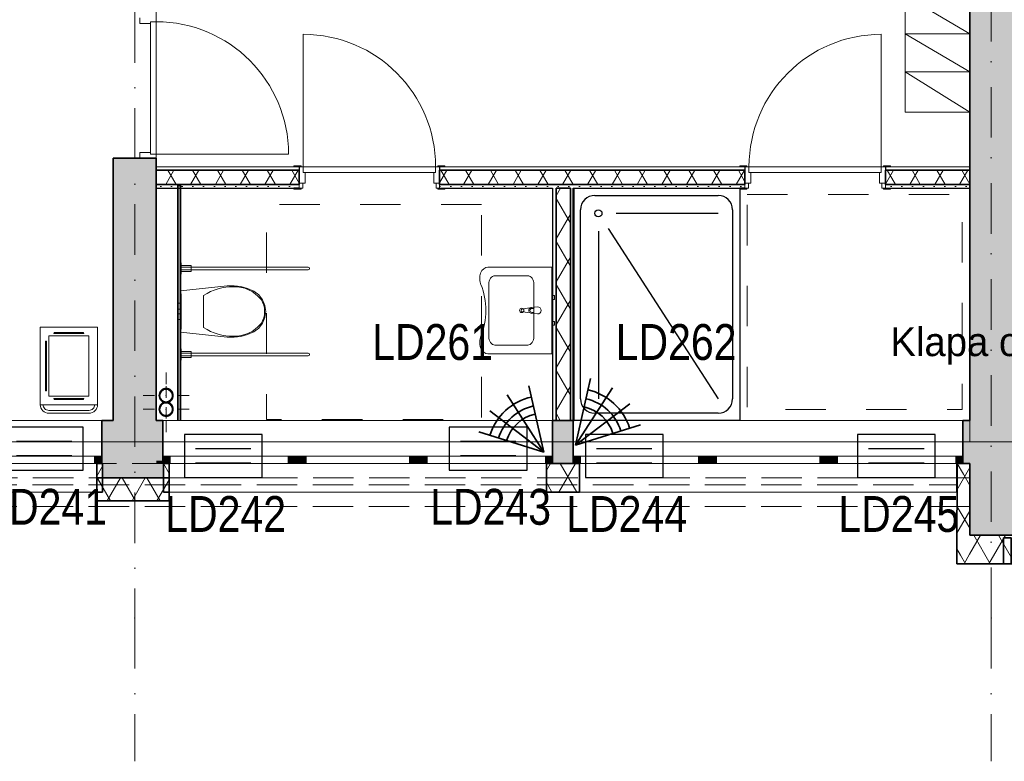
# Model space of a CAD drawing. Header units: millimetres. Extents: x -148444 to 51443, y -4810 to 453290.
# Tile 205 of 256: x 14775 to 21650, y 72098 to 77273. Entities that reach past the tile are written whole.
import ezdxf

# ---------------------------------------------------------------- set-up
doc = ezdxf.new("R2010")
doc.units = ezdxf.units.MM
for name, pattern in [('1', [8, 4, -4]), ('DASHDOTX2', [2, 1, -0.5, 0, -0.5]), ('Krawędzie ukryte', [3.912222, 2.822222, -1.09]), ('Kropki i Kreski', [6.702778, 3.527778, -1.763889, 0, -1.411111]), ('Przerywana', [5.644444, 2.822222, -2.822222])]:
    doc.linetypes.add(name, pattern=pattern)
for name, color, linetype, lineweight in [('!!!SSWiN', 3, 'Continuous', 35), ('!!!SSWiN-opis', 6, 'DASHDOTX2', 18), ('\xa0♦El- odgrom', 30, '1', 35)]:
    doc.layers.add(name, color=color, linetype=linetype, lineweight=lineweight)
for name, color, linetype in [('- A - ocieplenie', 8, 'Continuous'), ('- strefy pomieszczeń', 8, 'Continuous'), ('2D - Ogólne', 8, 'Continuous'), ('ADT KD', 3, 'Continuous'), ('Drzwi Archicad', 8, 'Continuous'), ('Konstrukcja - Przegroda Strukt.', 8, 'Continuous'), ('Konstrukcja - Siatka mod', 8, 'Continuous'), ('Konstrukcja - Stropy', 8, 'Continuous'), ('Konstrukcja - Ściany działowe', 8, 'Continuous'), ('Konstrukcja - Ściany nośne wew..P', 8, 'Continuous'), ('Konstrukcja - Ściany zewnętrzne', 8, 'Continuous'), ('Okna Archicada', 8, 'Continuous'), ('Opisy - Etykiety', 8, 'Continuous'), ('PIONY INST', 8, 'Continuous'), ('Wnętrze - Umeblowanie', 8, 'Continuous'), ('Wnętrze - Wyposażenie', 8, 'Continuous')]:
    doc.layers.add(name, color=color, linetype=linetype)
doc.styles.add('GENERATED_STYLE_1', font='ARIALN.TTF')
doc.styles.get("Standard").update_dxf_attribs({"font": 'arial.ttf'})
doc.styles.add('STYL_AUTOMATYCZNY_1', font='arial.ttf')
doc.styles.add('STYL_AUTOMATYCZNY_5', font='txt')
pattern_1 = [(60, (-220940.59, 363284.62), (-129.90381, 75), []), (120, (-220940.59, 363284.62), (129.90381, 75), [])]
pattern_2 = [(0, (-220940.59, 363284.615), (0, 75), [0, -75])]

# ---------------------------------------------------------------- blocks, each defined once
blk = doc.blocks.new('Czujka_PIR+AM')
for q in [(82.3, 47.5), (93.6, 16.5), (82.3, -47.5), (93.6, -16.5)]:
    blk.add_line((0, 0), q)
for radius in [66.3, 79, 54.6]:
    blk.add_arc((0, 0), radius, 330, 30)
blk.add_attdef('ADRES', (135.7, -10.4), '', height=22.5)
blk = doc.blocks.new('sswin')
at = {"layer": 'ADT KD', "color": 3}
for p, q in [((542.7, 300.5), (0, 300.5)), ((0, 300.5), (0, 0)), ((542.7, 0), (542.7, 300.5)), ((465, 200.4), (77.7, 200.4)), ((465, 100.2), (77.7, 100.2)), ((0, 0), (542.7, 0))]:
    blk.add_line(p, q, dxfattribs=at)

msp = doc.modelspace()

# ---------------------------------------------------------------- hatches: boundary and pattern name
at = {"layer": '- A - ocieplenie', "linetype": 'Continuous', "lineweight": 13}
h = msp.add_hatch(dxfattribs=at)
h.set_pattern_fill('Izolacja_miękka_0006', color=8, style=0, pattern_type=2)
h.set_pattern_definition(pattern_1)
h.paths.add_polyline_path([(15313, 74176.9), (15313, 73976.9), (15353, 73976.9), (15353, 74176.9)])
h = msp.add_hatch(dxfattribs=at)
h.set_pattern_fill('Izolacja_miękka_0006', color=8, style=0, pattern_type=2)
h.set_pattern_definition(pattern_1)
h.paths.add_polyline_path([(15778, 73976.9), (15818, 73976.9), (15818, 74176.9), (15778, 74176.9)])
h = msp.add_hatch(dxfattribs=at)
h.set_pattern_fill('Izolacja_miękka_0006', color=8, style=0, pattern_type=2)
h.set_pattern_definition(pattern_1)
h.paths.add_polyline_path([(18453, 73976.9), (18683, 73976.9), (18683, 74176.9), (18453, 74176.9)])
h = msp.add_hatch(dxfattribs=at)
h.set_pattern_fill('Izolacja_miękka_0006', color=8, style=0, pattern_type=2)
h.set_pattern_definition(pattern_1)
h.paths.add_polyline_path([(21408, 73676.8), (21409.9, 74176.9), (21319.4, 74026.9), (21318, 73676.8)])
h = msp.add_hatch(dxfattribs=at)
h.set_pattern_fill('Izolacja_miękka_0006', color=8, style=0, pattern_type=2)
h.set_pattern_definition(pattern_1)
h.paths.add_polyline_path([(21319.4, 74026.9), (21409.9, 74176.9), (21319.9, 74176.9)])
h = msp.add_hatch(dxfattribs=at)
h.set_pattern_fill('Izolacja_miękka_0006', color=8, style=0, pattern_type=2)
h.set_pattern_definition(pattern_1)
h.paths.add_polyline_path([(15313, 73914.9), (15818, 73914.9), (15818, 74074.9), (15313, 74074.9)])
h = msp.add_hatch(dxfattribs=at)
h.set_pattern_fill('Izolacja_miękka_0006', color=8, style=0, pattern_type=2)
h.set_pattern_definition(pattern_1)
h.paths.add_polyline_path([(21317.2, 73476.8), (21408, 73676.8), (21318, 73676.8)])
h = msp.add_hatch(dxfattribs=at)
h.set_pattern_fill('Izolacja_miękka_0006', color=8, style=0, pattern_type=2)
h.set_pattern_definition(pattern_1)
h.paths.add_polyline_path([(21408, 73676.8), (21317.2, 73476.8), (21407.2, 73476.8)])
h = msp.add_hatch(dxfattribs=at)
h.set_pattern_fill('Izolacja_miękka_0006', color=8, style=0, pattern_type=2)
h.set_pattern_definition(pattern_1)
h.paths.add_polyline_path([(21407.2, 73476.8), (21708, 73476.8), (21708, 73676.8), (21408, 73676.8)])
at = {"layer": 'Konstrukcja - Ściany działowe', "linetype": 'Continuous', "lineweight": 13}
h = msp.add_hatch(dxfattribs=at)
h.set_pattern_fill('Izolacja_miękka_0006', color=8, style=0, pattern_type=2)
h.set_pattern_definition(pattern_1)
h.paths.add_polyline_path([(15728, 76121.8), (16727, 76121.8), (16727, 76221.8), (15728, 76221.8)])
h = msp.add_hatch(dxfattribs=at)
h.set_pattern_fill('Izolacja_miękka_0006', color=8, style=0, pattern_type=2)
h.set_pattern_definition(pattern_1)
h.paths.add_polyline_path([(17707, 76121.8), (19839, 76121.8), (19839, 76221.8), (17707, 76221.8)])
h = msp.add_hatch(dxfattribs=at)
h.set_pattern_fill('Izolacja_miękka_0006', color=8, style=0, pattern_type=2)
h.set_pattern_definition(pattern_1)
h.paths.add_polyline_path([(20819, 76121.8), (21408, 76121.8), (21408, 76221.8), (20819, 76221.8)])
h = msp.add_hatch(dxfattribs=at)
h.set_pattern_fill('Gips_0006', color=8, style=0, pattern_type=2)
h.set_pattern_definition(pattern_2)
h.paths.add_polyline_path([(15728, 76121.8), (15728, 76096.8), (16727, 76096.8), (16727, 76121.8)])
msp.add_hatch(color=8, dxfattribs=at).paths.add_polyline_path([(15898, 74476.9), (15898, 76117), (15878, 76117), (15878, 74476.9)])
h = msp.add_hatch(dxfattribs=at)
h.set_pattern_fill('Gips_0006', color=8, style=0, pattern_type=2)
h.set_pattern_definition(pattern_2)
h.paths.add_polyline_path([(19839, 76121.8), (17707, 76121.8), (17707, 76096.8), (19839, 76096.8)])
h = msp.add_hatch(dxfattribs=at)
h.set_pattern_fill('Gips_0006', color=8, style=0, pattern_type=2)
h.set_pattern_definition(pattern_2)
h.paths.add_polyline_path([(21408, 76121.8), (20819, 76121.8), (20819, 76096.8), (21408, 76096.8)])
h = msp.add_hatch(dxfattribs=at)
h.set_pattern_fill('Izolacja_miękka_0006', color=8, style=0, pattern_type=2)
h.set_pattern_definition(pattern_1)
h.paths.add_polyline_path([(18520.5, 76096.8), (18520.5, 74476.9), (18620.5, 74476.9), (18620.5, 76096.8)])
at = {"layer": 'Konstrukcja - Ściany nośne wew..P', "linetype": 'Continuous', "lineweight": 13}
for points in [[(21708, 74476.9), (21708, 79346.9), (21408, 79346.9), (21408, 74476.9)], [(15428, 74476.9), (15728, 74476.9), (15728, 76306.8), (15428, 76306.8)], [(21408, 74176.9), (21708, 74176.9), (21408, 74476.9)], [(21708, 74476.9), (21408, 74476.9), (21708, 74176.9)], [(21408, 74176.9), (21408, 73676.8), (21708, 73676.8), (21708, 74176.9)]]:
    msp.add_hatch(color=8, dxfattribs=at).paths.add_polyline_path(points)
at = {"layer": 'Konstrukcja - Ściany zewnętrzne', "linetype": 'Continuous', "lineweight": 13}
for points in [[(15728, 74476.9), (15348, 74476.9), (15348, 74176.9), (15353, 74176.9), (15353, 74194.9), (15728, 74194.9)], [(15775.5, 74476.9), (15728, 74476.9), (15728, 74194.9), (15775.5, 74194.9)], [(18495.5, 74176.9), (18640.5, 74176.9), (18640.5, 74476.9), (18495.5, 74476.9)], [(21360.5, 74476.9), (21360.5, 74176.9), (21408, 74176.9), (21408, 74476.9)], [(15353, 74194.9), (15353, 74176.9), (15728, 74176.9), (15728, 74194.9)], [(15778, 74194.9), (15728, 74194.9), (15728, 74176.9), (15778, 74176.9)], [(15353, 74074.9), (15778, 74074.9), (15778, 74176.9), (15728, 74176.9), (15353, 74176.9)]]:
    msp.add_hatch(color=8, dxfattribs=at).paths.add_polyline_path(points)
at = {"layer": 'Okna Archicada', "linetype": 'Continuous', "lineweight": 13}
for points in [[(15348, 74226.9), (15298, 74226.9), (15298, 74176.9), (15348, 74176.9)], [(15775.5, 74226.9), (15775.5, 74176.9), (15825.5, 74176.9), (15825.5, 74226.9)], [(16700.5, 74176.9), (16700.5, 74226.9), (16650.5, 74226.9), (16650.5, 74176.9)], [(16700.5, 74226.9), (16700.5, 74176.9), (16775.5, 74176.9), (16775.5, 74226.9)], [(17570.5, 74176.9), (17570.5, 74226.9), (17495.5, 74226.9), (17495.5, 74176.9)], [(17570.5, 74226.9), (17570.5, 74176.9), (17620.5, 74176.9), (17620.5, 74226.9)], [(18495.5, 74176.9), (18495.5, 74226.9), (18445.5, 74226.9), (18445.5, 74176.9)], [(18640.5, 74226.9), (18640.5, 74176.9), (18690.5, 74176.9), (18690.5, 74226.9)], [(19565.5, 74176.9), (19565.5, 74226.9), (19515.5, 74226.9), (19515.5, 74176.9)], [(19565.5, 74226.9), (19565.5, 74176.9), (19640.5, 74176.9), (19640.5, 74226.9)], [(20435.5, 74176.9), (20435.5, 74226.9), (20360.5, 74226.9), (20360.5, 74176.9)], [(20435.5, 74226.9), (20435.5, 74176.9), (20485.5, 74176.9), (20485.5, 74226.9)], [(21360.5, 74176.9), (21360.5, 74226.9), (21310.5, 74226.9), (21310.5, 74176.9)]]:
    msp.add_hatch(color=8, dxfattribs=at).paths.add_polyline_path(points)
at = {"layer": 'PIONY INST', "linetype": 'Continuous', "lineweight": 13}
h = msp.add_hatch(color=8, dxfattribs=at)
h.paths.add_polyline_path([(15797.1, 74699.9, 0.414214), (15747.1, 74649.9, 0.414214), (15797.1, 74599.9, 0.414214), (15847.1, 74649.9, 0.414214)])
h.paths.add_polyline_path([(15797.1, 74694.9, -1), (15797.1, 74604.9, -1)], flags=0)
h = msp.add_hatch(color=8, dxfattribs=at)
h.paths.add_polyline_path([(15797.1, 74604.9, 0.414214), (15747.1, 74554.9, 0.414214), (15797.1, 74504.9, 0.414214), (15847.1, 74554.9, 0.414214)])
h.paths.add_polyline_path([(15797.1, 74599.9, -1), (15797.1, 74509.9, -1)], flags=0)

# ---------------------------------------------------------------- linework, layer by layer
at = {"layer": '- A - ocieplenie', "color": 8, "linetype": 'Continuous', "lineweight": 35, "ltscale": 100}
for p, q in [((15313, 74176.9), (15313, 74126.9)), ((15313, 74126.9), (15313, 73976.9)), ((15818, 74176.9), (15818, 74126.9)), ((15818, 74126.9), (15818, 73976.9)), ((18453, 74176.9), (18453, 74126.9)), ((18453, 74126.9), (18453, 73976.9)), ((18683, 74176.9), (18683, 74126.9)), ((18683, 74126.9), (18683, 73976.9)), ((21319.2, 74176.9), (21319.2, 74126.9)), ((21319.2, 74126.9), (21319.2, 73976.9)), ((21319.4, 74026.9), (21319.9, 74176.9)), ((21319.4, 74026.9), (21319.9, 74176.9))]:
    msp.add_line(p, q, dxfattribs=at)
at = {"layer": '- A - ocieplenie', "color": 8, "linetype": 'Krawędzie ukryte', "lineweight": 20, "ltscale": 100, "flags": 128}
for points in [[(21319.9, 74176.9), (9588, 74176.9)], [(21409.4, 74076.9), (9388, 74076.9)], [(21409.4, 73876.9), (21409.4, 74076.9)], [(9388, 74026.9), (21319.4, 74026.9)], [(9388, 73876.9), (21409.4, 73876.9)]]:
    msp.add_lwpolyline(points, dxfattribs=at)
at = {"layer": '- A - ocieplenie', "color": 8, "linetype": 'Continuous', "lineweight": 35, "ltscale": 100, "flags": 128}
for points in [[(15353, 74176.9), (15313, 74176.9)], [(15353, 73976.9), (15353, 74176.9)], [(15818, 74176.9), (15778, 74176.9)], [(15778, 74176.9), (15778, 73976.9)], [(18683, 74176.9), (18453, 74176.9)], [(21409.9, 74176.9), (21319.9, 74176.9)], [(21408, 73676.8), (21409.9, 74176.9)], [(15818, 74074.9), (15313, 74074.9)], [(15313, 74074.9), (15313, 73914.9)], [(15818, 73914.9), (15818, 74074.9)], [(15313, 73976.9), (15353, 73976.9)], [(15778, 73976.9), (15818, 73976.9)], [(18453, 73976.9), (18683, 73976.9)], [(21319.4, 74026.9), (21318, 73676.8)], [(15313, 73914.9), (15818, 73914.9)], [(21317.2, 73476.8), (21318, 73676.8)], [(21708, 73676.8), (21408, 73676.8)], [(21317.2, 73476.8), (21708, 73476.8)]]:
    msp.add_lwpolyline(points, dxfattribs=at)
at = {"layer": '2D - Ogólne', "color": 8, "linetype": 'Continuous', "lineweight": 20, "ltscale": 100}
msp.add_line((15728, 74666.9), (15728, 78346.9), dxfattribs=at)
at = {"layer": '2D - Ogólne', "color": 8, "linetype": 'Przerywana', "lineweight": 13, "ltscale": 100, "flags": 128}
for points in [[(19854.3, 76053.9), (21354.3, 76053.9), (21354.3, 74553.9), (19854.3, 74553.9)], [(17998.9, 75982.3), (16498.9, 75982.3), (16498.9, 74482.3), (17998.9, 74482.3)]]:
    msp.add_lwpolyline(points, close=True, dxfattribs=at)
at = {"layer": 'Drzwi Archicad', "color": 8, "linetype": 'Continuous', "lineweight": 13, "ltscale": 100}
for p, q in [((15613, 77286.8), (15613, 77246.8)), ((15728, 77258.8), (15728, 77286.8)), ((15613, 77246.8), (15688, 77246.8)), ((15688, 77246.8), (15688, 77258.8)), ((15688, 77258.8), (15728, 77258.8)), ((15688, 76334.8), (15688, 77258.8)), ((15688, 77258.8), (15728, 77258.8)), ((15728, 77258.8), (15728, 76334.8)), ((16755, 76246.8), (16755, 77170.8)), ((20791, 76246.8), (20791, 77170.8)), ((15688, 76346.8), (15613, 76346.8)), ((15613, 76346.8), (15613, 76306.8)), ((15688, 76334.8), (15688, 76346.8)), ((15728, 76334.8), (15688, 76334.8)), ((15728, 76334.8), (15688, 76334.8)), ((15728, 76334.8), (16652, 76334.8)), ((15728, 76306.8), (15728, 76334.8)), ((15613, 76306.8), (15728, 76306.8)), ((16740, 76252.8), (16690, 76252.8)), ((16690, 76252.8), (16690, 76246.8)), ((16690, 76246.8), (16740, 76246.8)), ((16727, 76246.8), (16690, 76246.8)), ((16727, 76246.8), (16690, 76246.8)), ((16727, 76131.8), (16727, 76246.8)), ((16727, 76246.8), (16755, 76246.8)), ((16740, 76246.8), (16740, 76252.8)), ((16755, 76246.8), (16755, 76206.8)), ((17679, 76246.8), (16755, 76246.8)), ((16755, 76246.8), (16755, 76206.8)), ((17679, 76206.8), (17679, 76246.8)), ((17679, 76246.8), (17707, 76246.8)), ((17679, 76206.8), (17679, 76246.8)), ((17744, 76252.8), (17694, 76252.8)), ((17694, 76252.8), (17694, 76246.8)), ((17694, 76246.8), (17744, 76246.8)), ((17707, 76246.8), (17707, 76131.8)), ((17707, 76246.8), (17744, 76246.8)), ((17707, 76246.8), (17744, 76246.8)), ((17744, 76246.8), (17744, 76252.8)), ((19802, 76246.8), (19802, 76252.8)), ((19802, 76252.8), (19852, 76252.8)), ((19852, 76246.8), (19802, 76246.8)), ((19839, 76246.8), (19802, 76246.8)), ((19839, 76246.8), (19802, 76246.8)), ((19867, 76246.8), (19839, 76246.8)), ((19839, 76246.8), (19839, 76131.8)), ((19852, 76252.8), (19852, 76246.8)), ((19867, 76206.8), (19867, 76246.8)), ((19867, 76246.8), (20791, 76246.8)), ((19867, 76206.8), (19867, 76246.8)), ((20819, 76246.8), (20791, 76246.8)), ((20791, 76246.8), (20791, 76206.8)), ((20791, 76246.8), (20791, 76206.8)), ((20806, 76252.8), (20856, 76252.8)), ((20806, 76246.8), (20806, 76252.8)), ((20856, 76246.8), (20806, 76246.8)), ((20819, 76131.8), (20819, 76246.8)), ((20819, 76246.8), (20856, 76246.8)), ((20819, 76246.8), (20856, 76246.8)), ((20856, 76252.8), (20856, 76246.8)), ((16755, 76206.8), (16767, 76206.8)), ((16755, 76206.8), (17679, 76206.8)), ((16767, 76206.8), (16767, 76131.8)), ((17667, 76131.8), (17667, 76206.8)), ((17667, 76206.8), (17679, 76206.8)), ((19879, 76206.8), (19867, 76206.8)), ((20791, 76206.8), (19867, 76206.8)), ((19879, 76131.8), (19879, 76206.8)), ((20791, 76206.8), (20779, 76206.8)), ((20779, 76206.8), (20779, 76131.8)), ((16727, 76131.8), (16727, 76096.8)), ((16752, 76131.8), (16727, 76131.8)), ((16767, 76131.8), (16727, 76131.8)), ((16727, 76121.8), (16727, 76096.8)), ((16727, 76121.8), (16727, 76096.8)), ((16752, 76096.8), (16752, 76131.8)), ((17707, 76131.8), (17667, 76131.8)), ((17682, 76131.8), (17682, 76096.8)), ((17707, 76131.8), (17682, 76131.8)), ((17707, 76096.8), (17707, 76131.8)), ((17707, 76121.8), (17707, 76096.8)), ((17707, 76121.8), (17707, 76096.8)), ((19839, 76096.8), (19839, 76131.8)), ((19839, 76131.8), (19864, 76131.8)), ((19839, 76131.8), (19879, 76131.8)), ((19839, 76121.8), (19839, 76096.8)), ((19839, 76121.8), (19839, 76096.8)), ((19864, 76131.8), (19864, 76096.8)), ((20779, 76131.8), (20819, 76131.8)), ((20794, 76096.8), (20794, 76131.8)), ((20794, 76131.8), (20819, 76131.8)), ((20819, 76131.8), (20819, 76096.8)), ((20819, 76121.8), (20819, 76096.8)), ((20819, 76121.8), (20819, 76096.8)), ((16740, 76096.8), (16690, 76096.8)), ((16690, 76096.8), (16690, 76090.8)), ((16690, 76090.8), (16740, 76090.8)), ((16727, 76096.8), (16752, 76096.8)), ((16740, 76090.8), (16740, 76096.8)), ((17682, 76096.8), (17707, 76096.8)), ((17744, 76096.8), (17694, 76096.8)), ((17694, 76096.8), (17694, 76090.8)), ((17694, 76090.8), (17744, 76090.8)), ((17744, 76090.8), (17744, 76096.8)), ((19802, 76090.8), (19802, 76096.8)), ((19802, 76096.8), (19852, 76096.8)), ((19852, 76090.8), (19802, 76090.8)), ((19864, 76096.8), (19839, 76096.8)), ((19852, 76096.8), (19852, 76090.8)), ((20819, 76096.8), (20794, 76096.8)), ((20806, 76096.8), (20856, 76096.8)), ((20806, 76090.8), (20806, 76096.8)), ((20856, 76090.8), (20806, 76090.8)), ((20856, 76096.8), (20856, 76090.8))]:
    msp.add_line(p, q, dxfattribs=at)
at = {"layer": 'Drzwi Archicad', "color": 8, "linetype": 'Continuous', "lineweight": 35, "ltscale": 100}
for p, q in [((15613, 76306.8), (15428, 76306.8)), ((15728, 76306.8), (15613, 76306.8)), ((15728, 76306.8), (15613, 76306.8)), ((16727, 76221.8), (16727, 76131.8)), ((16727, 76221.8), (16727, 76131.8)), ((17707, 76221.8), (17707, 76131.8)), ((17707, 76221.8), (17707, 76131.8)), ((19839, 76221.8), (19839, 76131.8)), ((19839, 76221.8), (19839, 76131.8)), ((20819, 76221.8), (20819, 76131.8)), ((20819, 76221.8), (20819, 76131.8)), ((16727, 76131.8), (16727, 76121.8)), ((16727, 76131.8), (16727, 76121.8)), ((17707, 76131.8), (17707, 76121.8)), ((17707, 76131.8), (17707, 76121.8)), ((19839, 76131.8), (19839, 76121.8)), ((19839, 76131.8), (19839, 76121.8)), ((20819, 76131.8), (20819, 76121.8)), ((20819, 76131.8), (20819, 76121.8))]:
    msp.add_line(p, q, dxfattribs=at)
at = {"layer": 'Drzwi Archicad', "color": 8, "linetype": 'Continuous', "lineweight": 25, "ltscale": 100}
for p, q in [((16727, 76246.8), (16727, 76221.8)), ((16727, 76246.8), (16727, 76221.8)), ((17707, 76246.8), (17707, 76221.8)), ((17707, 76246.8), (17707, 76221.8)), ((19839, 76246.8), (19839, 76221.8)), ((19839, 76246.8), (19839, 76221.8)), ((20819, 76246.8), (20819, 76221.8)), ((20819, 76246.8), (20819, 76221.8)), ((16727, 76096.8), (16690, 76096.8)), ((16727, 76096.8), (16690, 76096.8)), ((17707, 76096.8), (17744, 76096.8)), ((17707, 76096.8), (17744, 76096.8)), ((19839, 76096.8), (19802, 76096.8)), ((19839, 76096.8), (19802, 76096.8)), ((20819, 76096.8), (20856, 76096.8)), ((20819, 76096.8), (20856, 76096.8))]:
    msp.add_line(p, q, dxfattribs=at)
at = {"layer": 'Drzwi Archicad', "color": 8, "linetype": 'Continuous', "lineweight": 13, "ltscale": 100}
for centre, start, end in [((15728, 76334.8), 0, 90), ((16755, 76246.8), 0, 90), ((20791, 76246.8), 90, 180)]:
    msp.add_arc(centre, 924, start, end, dxfattribs=at)
at = {"layer": 'Konstrukcja - Przegroda Strukt.', "color": 8, "linetype": 'Continuous', "lineweight": 35, "ltscale": 100, "flags": 128}
msp.add_lwpolyline([(21698.1, 73476.8), (21644.1, 73476.8), (21644.1, 73656.8), (21698.1, 73656.8)], close=True, dxfattribs=at)
at = {"layer": 'Konstrukcja - Siatka mod', "color": 8, "linetype": 'Kropki i Kreski', "lineweight": 13, "ltscale": 100}
for p, q in [((15578, 90062.8), (15578, 73098)), ((21558, 73098), (21558, 90062.8)), ((7290.5, 74326.9), (36735, 74326.9)), ((15578, 73098), (15578, 72098)), ((21558, 73098), (21558, 72098))]:
    msp.add_line(p, q, dxfattribs=at)
for p in [(15578, 73098), (15578, 73098), (21558, 73098), (21558, 73098)]:
    msp.add_point(p, dxfattribs=at)
at = {"layer": 'Konstrukcja - Stropy', "color": 8, "linetype": 'Continuous', "lineweight": 13, "ltscale": 100, "flags": 128}
msp.add_lwpolyline([(21408, 79526.9), (24708, 79526.9), (24708, 74502.9), (36728, 74476.9), (36778, 86956.9), (9738, 86956.9), (9738, 74326.9), (21408, 74326.9)], close=True, dxfattribs=at)
at = {"layer": 'Konstrukcja - Ściany działowe', "color": 8, "linetype": 'Continuous', "lineweight": 13, "ltscale": 100}
for p, q in [((16727, 76246.8), (16690, 76246.8)), ((17707, 76246.8), (17744, 76246.8)), ((19839, 76246.8), (19802, 76246.8)), ((20819, 76246.8), (20856, 76246.8)), ((16727, 76121.8), (16727, 76096.8)), ((17707, 76121.8), (17707, 76096.8)), ((19839, 76121.8), (19839, 76096.8)), ((20819, 76121.8), (20819, 76096.8))]:
    msp.add_line(p, q, dxfattribs=at)
at = {"layer": 'Konstrukcja - Ściany działowe', "color": 8, "linetype": 'Continuous', "lineweight": 25, "ltscale": 100}
for p, q in [((16727, 76246.8), (16727, 76221.8)), ((17707, 76246.8), (17707, 76221.8)), ((19839, 76246.8), (19839, 76221.8)), ((20819, 76246.8), (20819, 76221.8)), ((16727, 76096.8), (16690, 76096.8)), ((17707, 76096.8), (17744, 76096.8)), ((19839, 76096.8), (19802, 76096.8)), ((20819, 76096.8), (20856, 76096.8))]:
    msp.add_line(p, q, dxfattribs=at)
at = {"layer": 'Konstrukcja - Ściany działowe', "color": 8, "linetype": 'Continuous', "lineweight": 35, "ltscale": 100}
for p, q in [((16727, 76221.8), (15728, 76221.8)), ((16727, 76221.8), (16727, 76131.8)), ((19839, 76221.8), (17707, 76221.8)), ((17707, 76221.8), (17707, 76131.8)), ((19839, 76221.8), (19839, 76131.8)), ((21408, 76221.8), (20819, 76221.8)), ((20819, 76221.8), (20819, 76131.8)), ((15728, 76121.8), (16727, 76121.8)), ((16727, 76131.8), (16727, 76121.8)), ((17707, 76131.8), (17707, 76121.8)), ((17707, 76121.8), (19839, 76121.8)), ((19839, 76131.8), (19839, 76121.8)), ((20819, 76131.8), (20819, 76121.8)), ((20819, 76121.8), (21408, 76121.8)), ((18520.5, 76096.8), (18520.5, 74476.9)), ((18620.5, 74476.9), (18620.5, 76096.8))]:
    msp.add_line(p, q, dxfattribs=at)
at = {"layer": 'Konstrukcja - Ściany działowe', "color": 8, "linetype": 'Continuous', "lineweight": 13, "ltscale": 100, "flags": 128}
for points in [[(16727, 76246.8), (15728, 76246.8)], [(19839, 76246.8), (17707, 76246.8)], [(21408, 76246.8), (20819, 76246.8)], [(15728, 76096.8), (15728, 76121.8)], [(21408, 76096.8), (21408, 76121.8)], [(18645.5, 74476.9), (18645.5, 76096.8)], [(18495.5, 74476.9), (18520.5, 74476.9)]]:
    msp.add_lwpolyline(points, dxfattribs=at)
at = {"layer": 'Konstrukcja - Ściany działowe', "color": 8, "linetype": 'Continuous', "lineweight": 25, "ltscale": 100, "flags": 128}
for points in [[(15728, 76221.8), (15728, 76246.8)], [(21408, 76221.8), (21408, 76246.8)], [(15728, 76096.8), (16727, 76096.8)], [(17707, 76096.8), (18495.5, 76096.8)], [(18495.5, 76096.8), (18495.5, 74476.9)], [(18520.5, 76096.8), (18620.5, 76096.8)], [(18645.5, 76096.8), (19839, 76096.8)], [(20819, 76096.8), (21408, 76096.8)], [(18620.5, 74476.9), (18645.5, 74476.9)]]:
    msp.add_lwpolyline(points, dxfattribs=at)
at = {"layer": 'Konstrukcja - Ściany działowe', "color": 8, "linetype": 'Continuous', "lineweight": 35, "ltscale": 100, "flags": 128}
for points in [[(15728, 76121.8), (15728, 76221.8)], [(21408, 76121.8), (21408, 76221.8)], [(15898, 76117), (15878, 76117)], [(15878, 76117), (15878, 74476.9)], [(15898, 74476.9), (15898, 76117)], [(18520.5, 76096.8), (18620.5, 76096.8)], [(18520.5, 74476.9), (18620.5, 74476.9)]]:
    msp.add_lwpolyline(points, dxfattribs=at)
at = {"layer": 'Konstrukcja - Ściany nośne wew..P', "color": 8, "linetype": 'Continuous', "lineweight": 35, "ltscale": 100}
for p, q in [((15613, 76306.8), (15428, 76306.8)), ((15728, 76306.8), (15613, 76306.8))]:
    msp.add_line(p, q, dxfattribs=at)
at = {"layer": 'Konstrukcja - Ściany nośne wew..P', "color": 8, "linetype": 'Continuous', "lineweight": 35, "ltscale": 100, "flags": 128}
for points in [[(21408, 79346.9), (21408, 74476.9)], [(15428, 76306.8), (15428, 74476.9)], [(15728, 74476.9), (15728, 76306.8)], [(21408, 74176.9), (21408, 73676.8)], [(21408, 73676.8), (21708, 73676.8)]]:
    msp.add_lwpolyline(points, dxfattribs=at)
at = {"layer": 'Konstrukcja - Ściany zewnętrzne', "color": 8, "linetype": 'Continuous', "lineweight": 35, "ltscale": 100}
for p, q in [((15348, 74226.9), (15348, 74476.9)), ((15775.5, 74226.9), (15775.5, 74476.9)), ((18495.5, 74226.9), (18495.5, 74476.9)), ((18640.5, 74226.9), (18640.5, 74476.9)), ((21360.5, 74226.9), (21360.5, 74476.9)), ((15348, 74176.9), (15348, 74226.9)), ((15775.5, 74176.9), (15775.5, 74226.9)), ((18495.5, 74176.9), (18495.5, 74226.9)), ((18640.5, 74176.9), (18640.5, 74226.9)), ((21360.5, 74176.9), (21360.5, 74226.9))]:
    msp.add_line(p, q, dxfattribs=at)
at = {"layer": 'Konstrukcja - Ściany zewnętrzne', "color": 8, "linetype": 'Continuous', "lineweight": 35, "ltscale": 100, "flags": 128}
for points in [[(15428, 74476.9), (15348, 74476.9)], [(15775.5, 74476.9), (15728, 74476.9)], [(18640.5, 74476.9), (18495.5, 74476.9)], [(21408, 74476.9), (21360.5, 74476.9)], [(15348, 74176.9), (15353, 74176.9)], [(18495.5, 74176.9), (18640.5, 74176.9)], [(21360.5, 74176.9), (21408, 74176.9)]]:
    msp.add_lwpolyline(points, dxfattribs=at)
at = {"layer": 'Konstrukcja - Ściany zewnętrzne', "color": 8, "linetype": 'Continuous', "lineweight": 13, "ltscale": 100, "flags": 128}
msp.add_lwpolyline([(15353, 74176.9), (15353, 74074.9), (15778, 74074.9), (15778, 74176.9)], dxfattribs=at)
at = {"layer": 'Okna Archicada', "color": 8, "linetype": 'Continuous', "lineweight": 13, "ltscale": 100}
for p, q in [((15348, 74476.9), (12728, 74476.9)), ((15775.5, 74476.9), (18495.5, 74476.9)), ((18640.5, 74476.9), (21360.5, 74476.9)), ((15298, 74226.9), (14503, 74226.9)), ((15348, 74226.9), (15298, 74226.9)), ((15298, 74226.9), (15298, 74176.9)), ((15775.5, 74226.9), (15825.5, 74226.9)), ((15825.5, 74226.9), (15825.5, 74176.9)), ((15825.5, 74226.9), (16650.5, 74226.9)), ((16650.5, 74176.9), (16650.5, 74226.9)), ((16650.5, 74226.9), (16700.5, 74226.9)), ((16700.5, 74226.9), (16775.5, 74226.9)), ((16775.5, 74226.9), (16775.5, 74176.9)), ((16775.5, 74226.9), (17495.5, 74226.9)), ((17495.5, 74176.9), (17495.5, 74226.9)), ((17495.5, 74226.9), (17570.5, 74226.9)), ((17570.5, 74226.9), (17620.5, 74226.9)), ((17620.5, 74226.9), (17620.5, 74176.9)), ((17620.5, 74226.9), (18445.5, 74226.9)), ((18445.5, 74176.9), (18445.5, 74226.9)), ((18445.5, 74226.9), (18495.5, 74226.9)), ((18640.5, 74226.9), (18690.5, 74226.9)), ((18690.5, 74226.9), (18690.5, 74176.9)), ((18690.5, 74226.9), (19515.5, 74226.9)), ((19515.5, 74176.9), (19515.5, 74226.9)), ((19515.5, 74226.9), (19565.5, 74226.9)), ((19565.5, 74226.9), (19640.5, 74226.9)), ((19640.5, 74226.9), (19640.5, 74176.9)), ((19640.5, 74226.9), (20360.5, 74226.9)), ((20360.5, 74176.9), (20360.5, 74226.9)), ((20360.5, 74226.9), (20435.5, 74226.9)), ((20435.5, 74226.9), (20485.5, 74226.9)), ((20485.5, 74226.9), (20485.5, 74176.9)), ((20485.5, 74226.9), (21310.5, 74226.9)), ((21310.5, 74176.9), (21310.5, 74226.9)), ((21310.5, 74226.9), (21360.5, 74226.9)), ((15348, 74176.9), (12728, 74176.9)), ((12763, 74176.9), (15313, 74176.9)), ((14503, 74176.9), (15298, 74176.9)), ((15298, 74176.9), (15348, 74176.9)), ((15775.5, 74176.9), (18495.5, 74176.9)), ((15825.5, 74176.9), (15775.5, 74176.9)), ((15818, 74176.9), (18453, 74176.9)), ((16650.5, 74176.9), (15825.5, 74176.9)), ((16700.5, 74176.9), (16650.5, 74176.9)), ((16775.5, 74176.9), (16700.5, 74176.9)), ((17495.5, 74176.9), (16775.5, 74176.9)), ((17570.5, 74176.9), (17495.5, 74176.9)), ((17620.5, 74176.9), (17570.5, 74176.9)), ((18445.5, 74176.9), (17620.5, 74176.9)), ((18495.5, 74176.9), (18445.5, 74176.9)), ((18640.5, 74176.9), (21360.5, 74176.9)), ((18690.5, 74176.9), (18640.5, 74176.9)), ((18683, 74176.9), (21319.2, 74176.9)), ((19515.5, 74176.9), (18690.5, 74176.9)), ((19565.5, 74176.9), (19515.5, 74176.9)), ((19640.5, 74176.9), (19565.5, 74176.9)), ((20360.5, 74176.9), (19640.5, 74176.9)), ((20435.5, 74176.9), (20360.5, 74176.9)), ((20485.5, 74176.9), (20435.5, 74176.9)), ((21310.5, 74176.9), (20485.5, 74176.9)), ((21360.5, 74176.9), (21310.5, 74176.9)), ((12763, 73976.9), (15313, 73976.9)), ((15818, 73976.9), (18453, 73976.9)), ((18683, 73976.9), (21319.2, 73976.9))]:
    msp.add_line(p, q, dxfattribs=at)
at = {"layer": 'Okna Archicada', "color": 8, "linetype": 'Continuous', "lineweight": 35, "ltscale": 100}
for p, q in [((15348, 74226.9), (15348, 74476.9)), ((15775.5, 74226.9), (15775.5, 74476.9)), ((18495.5, 74226.9), (18495.5, 74476.9)), ((18640.5, 74226.9), (18640.5, 74476.9)), ((21360.5, 74226.9), (21360.5, 74476.9)), ((15348, 74176.9), (15348, 74226.9)), ((15348, 74176.9), (15348, 74226.9)), ((15775.5, 74176.9), (15775.5, 74226.9)), ((15775.5, 74176.9), (15775.5, 74226.9)), ((18495.5, 74176.9), (18495.5, 74226.9)), ((18495.5, 74176.9), (18495.5, 74226.9)), ((18640.5, 74176.9), (18640.5, 74226.9)), ((18640.5, 74176.9), (18640.5, 74226.9)), ((21360.5, 74176.9), (21360.5, 74226.9)), ((21360.5, 74176.9), (21360.5, 74226.9)), ((15313, 74176.9), (15313, 74126.9)), ((15313, 74126.9), (15313, 73976.9)), ((15818, 74176.9), (15818, 74126.9)), ((15818, 74126.9), (15818, 73976.9)), ((18453, 74176.9), (18453, 74126.9)), ((18453, 74126.9), (18453, 73976.9)), ((18683, 74176.9), (18683, 74126.9)), ((18683, 74126.9), (18683, 73976.9)), ((21319.2, 74176.9), (21319.2, 74126.9)), ((21319.2, 74126.9), (21319.2, 73976.9))]:
    msp.add_line(p, q, dxfattribs=at)
at = {"layer": 'PIONY INST', "color": 8, "linetype": 'Continuous', "lineweight": 0, "ltscale": 100}
for p, q in [((15797.1, 74729.9), (15797.1, 74809.9)), ((15797.1, 74634.9), (15797.1, 74714.9)), ((15717.1, 74649.9), (15637.1, 74649.9)), ((15877.1, 74649.9), (15957.1, 74649.9)), ((15717.1, 74554.9), (15637.1, 74554.9)), ((15797.1, 74569.9), (15797.1, 74489.9)), ((15877.1, 74554.9), (15957.1, 74554.9)), ((15797.1, 74474.9), (15797.1, 74394.9))]:
    msp.add_line(p, q, dxfattribs=at)
at = {"layer": 'PIONY INST', "color": 8, "linetype": 'Continuous', "lineweight": 25, "ltscale": 100, "flags": 128}
for points in [[(15797.1, 74699.9, 0.414214), (15747.1, 74649.9, 0.414214), (15797.1, 74599.9, 0.414214), (15847.1, 74649.9, 0.414214)], [(15797.1, 74604.9, 0.414214), (15747.1, 74554.9, 0.414214), (15797.1, 74504.9, 0.414214), (15847.1, 74554.9, 0.414214)]]:
    msp.add_lwpolyline(points, format="xyb", close=True, dxfattribs=at)
at = {"layer": 'PIONY INST', "color": 8, "linetype": 'Continuous', "lineweight": 35, "ltscale": 100, "flags": 128}
for points in [[(15797.1, 74694.9, -1), (15797.1, 74604.9, -1)], [(15797.1, 74599.9, -1), (15797.1, 74509.9, -1)]]:
    msp.add_lwpolyline(points, format="xyb", close=True, dxfattribs=at)
at = {"layer": 'PIONY INST', "color": 8, "linetype": 'Continuous', "lineweight": 0, "ltscale": 100}
for p in [(15797.1, 74649.9), (15797.1, 74554.9)]:
    msp.add_point(p, dxfattribs=at)
at = {"layer": 'Wnętrze - Umeblowanie', "color": 8, "linetype": 'Continuous', "lineweight": 13, "ltscale": 100}
for p, q in [((20958, 77439.9), (21408, 77173.9)), ((21408, 77173.9), (20958, 77173.9)), ((20958, 77173.9), (21408, 76907.9)), ((21408, 76907.9), (20958, 76907.9)), ((20958, 76907.9), (21408, 76626.9))]:
    msp.add_line(p, q, dxfattribs=at)
at = {"layer": 'Wnętrze - Umeblowanie', "color": 8, "linetype": 'Continuous', "lineweight": 13, "ltscale": 100, "flags": 128}
for points in [[(21408, 76626.9), (21408, 77986.9), (20958, 77986.9), (20958, 76626.9)], [(15318.3, 75126.5), (15318.3, 74586.5), (14918.3, 74586.5), (14918.3, 75126.5)], [(15258.3, 75066.5), (15258.3, 74646.5), (14978.3, 74646.5), (14978.3, 75066.5)]]:
    msp.add_lwpolyline(points, close=True, dxfattribs=at)
for points in [[(15018.3, 75082.5, -1), (15018.3, 75090.5), (15218.3, 75090.5, -1), (15218.3, 75082.5)], [(14954.3, 74686.5, 1), (14962.3, 74686.5), (14962.3, 75026.5, 1), (14954.3, 75026.5)], [(15018.3, 74630.5, 1), (15018.3, 74622.5), (15218.3, 74622.5, 1), (15218.3, 74630.5)], [(15318.3, 74586.5, -0.414214), (15258.3, 74526.5), (14978.3, 74526.5, -0.414214), (14918.3, 74586.5), (14938.3, 74586.5, 0.414214), (14978.3, 74546.5), (15258.3, 74546.5, 0.414214), (15298.3, 74586.5)]]:
    msp.add_lwpolyline(points, format="xyb", close=True, dxfattribs=at)
at = {"layer": 'Wnętrze - Wyposażenie', "color": 8, "linetype": 'Continuous', "lineweight": 25, "ltscale": 100}
for p, q in [((18790.5, 76046.8), (19652, 76046.8)), ((18690.5, 74626.9), (18690.5, 75946.8)), ((18940.5, 75921.8), (19652, 75921.8)), ((19752, 75946.8), (19752, 74626.9)), ((18815.5, 75796.8), (18815.5, 74626.9)), ((18882.8, 75816.5), (19652, 74626.9)), ((19652, 74526.9), (18790.5, 74526.9))]:
    msp.add_line(p, q, dxfattribs=at)
at = {"layer": 'Wnętrze - Wyposażenie', "color": 8, "linetype": 'Continuous', "lineweight": 13, "ltscale": 100}
for p, q in [((18489.4, 75546.8), (18044, 75546.8)), ((18093.5, 75486.3), (18322.3, 75486.3)), ((18489.4, 74941.8), (18489.4, 75546.8)), ((18050.2, 75062.8), (18050.2, 75425.8)), ((18365.6, 75062.8), (18365.6, 75425.8)), ((16058.9, 75348.9), (16058.9, 75236.8)), ((15878, 75277.1), (15878, 75293.8)), ((15898, 75293.8), (15878, 75293.8)), ((15898, 75277.1), (15898, 75293.8)), ((15878, 75252.8), (15878, 75277.1)), ((15878, 75248.1), (15878, 75252.8)), ((15898, 75252.8), (15878, 75252.8)), ((15878, 75236.8), (15878, 75248.1)), ((15878, 75225.5), (15878, 75236.8)), ((15878, 75220.8), (15878, 75225.5)), ((15898, 75220.8), (15878, 75220.8)), ((15878, 75196.5), (15878, 75220.8)), ((15898, 75252.8), (15898, 75277.1)), ((15898, 75248.1), (15898, 75252.8)), ((15898, 75236.8), (15898, 75248.1)), ((15898, 75225.5), (15898, 75236.8)), ((15898, 75220.8), (15898, 75225.5)), ((15898, 75196.5), (15898, 75220.8)), ((16058.9, 75236.8), (16058.9, 75124.7)), ((18365.8, 75257.9), (18351, 75257.9)), ((18351, 75230.7), (18365.8, 75230.7)), ((18365.8, 75230.7), (18365.8, 75257.9)), ((15878, 75179.8), (15878, 75196.5)), ((15898, 75179.8), (15878, 75179.8)), ((15898, 75179.8), (15898, 75196.5)), ((18044, 74941.8), (18489.4, 74941.8)), ((18322.3, 75002.3), (18093.5, 75002.3))]:
    msp.add_line(p, q, dxfattribs=at)
at = {"layer": 'Wnętrze - Wyposażenie', "color": 8, "linetype": 'Continuous', "lineweight": 25, "ltscale": 100, "flags": 128}
msp.add_lwpolyline([(19802, 76096.8), (19802, 74476.9), (18640.5, 74476.9), (18640.5, 76096.8)], close=True, dxfattribs=at)
at = {"layer": 'Wnętrze - Wyposażenie', "color": 8, "linetype": 'Continuous', "lineweight": 13, "ltscale": 100, "flags": 128}
for points in [[(15903, 75496.8), (15903, 75576.8), (15898, 75576.8), (15898, 75496.8)], [(15903, 75516.8), (15973, 75516.8), (15973, 75556.8), (15903, 75556.8)], [(16319.5, 75062.5), (16365.8, 75075.3), (16409.4, 75094.9), (16444, 75121.2), (16470.5, 75155.2), (16487.2, 75194.6), (16493, 75236.8), (16487.2, 75279), (16470.5, 75318.4), (16444, 75352.4), (16409.4, 75378.7), (16365.8, 75398.3), (16319.5, 75411.1), (16271.8, 75416.7), (16223.7, 75415.1), (15898, 75381.8), (15898, 75091.8), (16223.7, 75058.5), (16271.8, 75056.9)], [(15898, 75359.8), (15898, 75113.8), (15903, 75113.8), (15903, 75359.8)], [(18489.5, 75320.8), (18489.5, 75347.8), (18509.5, 75347.8), (18509.5, 75320.8)], [(18489.5, 75140.8), (18489.5, 75167.8), (18509.5, 75167.8), (18509.5, 75140.8)], [(15903, 74896.8), (15903, 74976.8), (15898, 74976.8), (15898, 74896.8)], [(15903, 74916.8), (15973, 74916.8), (15973, 74956.8), (15903, 74956.8)]]:
    msp.add_lwpolyline(points, close=True, dxfattribs=at)
for points in [[(15903, 75526.8), (15903, 75546.8), (16788, 75546.8, -1), (16788, 75526.8)], [(18390.8, 75219.3), (18348.8, 75223.3, -0.12102), (18339.3, 75226.6), (18286.4, 75233.2, -0.882566), (18286.4, 75255.4), (18339.3, 75262, -0.12102), (18348.8, 75265.3), (18390.8, 75269.3, -1)], [(15903, 74926.8), (15903, 74946.8), (16788, 74946.8, -1), (16788, 74926.8)]]:
    msp.add_lwpolyline(points, format="xyb", close=True, dxfattribs=at)
at = {"layer": 'Wnętrze - Wyposażenie', "color": 8, "linetype": 'Continuous', "lineweight": 25, "ltscale": 100}
msp.add_circle((18815.5, 75921.8), 25, dxfattribs=at)
at = {"layer": 'Wnętrze - Wyposażenie', "color": 8, "linetype": 'Continuous', "lineweight": 13, "ltscale": 100}
msp.add_circle((18280.3, 75244.3), 15, dxfattribs=at)
at = {"layer": 'Wnętrze - Wyposażenie', "color": 8, "linetype": 'Continuous', "lineweight": 25, "ltscale": 100}
for centre, start, end in [((18790.5, 75946.8), 90.00089, 180.00089), ((19652, 75946.8), 0.00089, 90.00089), ((18790.5, 74626.9), 180.00089, 270.00089), ((19652, 74626.9), 270.00089, 0.00089)]:
    msp.add_arc(centre, 100, start, end, dxfattribs=at)
at = {"layer": 'Wnętrze - Wyposażenie', "color": 8, "linetype": 'Continuous', "lineweight": 13, "ltscale": 100}
for centre, radius, start, end in [((18350.7, 75244.3), 21.1, 122.77103, 237.22897), ((18351, 75244.3), 13.6, 90, 270)]:
    msp.add_arc(centre, radius, start, end, dxfattribs=at)
for centre, major_axis, ratio, start_param, end_param in [((18044, 75466.5), (0, 80.3), 0.715611, 0, 2.147669), ((18094.4, 75424.5), (0, 61.8), 0.715611, 0.021486, 1.549311), ((18321.4, 75424.5), (0, 61.8), 0.715611, 4.733875, 6.2617), ((17771.5, 75244.3), (0, 360.6), 0.715611, 4.18494, 5.236377), ((16258.6, 74971.3), (0, 437.4), 0.904427, 6.259567, 6.812588), ((16281.3, 75144.8), (0, 264.2), 0.904427, 5.438324, 6.338913), ((16356.1, 75236), (0, 142.5), 0.904427, 4.71825, 5.344894), ((16356.1, 75237.6), (0, 142.5), 0.904427, 4.079884, 4.706528), ((16281.3, 75328.8), (0, 264.2), 0.904427, 3.085861, 3.98645), ((16258.6, 75502.3), (0, 437.4), 0.904427, 2.612188, 3.165208), ((18044, 75022.1), (0, 80.3), 0.715611, 0.993924, 3.141593), ((18094.4, 75064.1), (0, 61.8), 0.715611, 1.592282, 3.120107), ((18321.4, 75064.1), (0, 61.8), 0.715611, 3.163078, 4.690903)]:
    msp.add_ellipse(centre, major_axis=major_axis, ratio=ratio, start_param=start_param, end_param=end_param, dxfattribs=at)

# ---------------------------------------------------------------- block references
at = {"layer": '!!!SSWiN', "yscale": 5, "zscale": 5}
for p, xscale, rotation in [((18656.3, 74304.6), 4.999999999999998, 47.30828988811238), ((18434.9, 74254.6), -4.999999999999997, 312.6917101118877)]:
    msp.add_blockref('Czujka_PIR+AM', p, dxfattribs=dict(at, xscale=xscale, rotation=rotation))
at = {"layer": '\xa0♦El- odgrom'}
for p in [(14674.6, 74128.4), (17774.6, 74128.4), (15924.6, 74078.4), (18724.6, 74078.4), (20624.6, 74078.4)]:
    msp.add_blockref('sswin', p, dxfattribs=at)

# ---------------------------------------------------------------- texts
at = {"layer": '!!!SSWiN-opis', "linetype": 'Continuous', "char_height": 250, "width": 152.632, "attachment_point": 2, "line_spacing_factor": 0.7, "style": 'GENERATED_STYLE_1'}
for s, insert in [('\\fArial Narrow|b0|i0;\\A1;LD261', (17658, 75148.8)), ('\\fArial Narrow|b0|i0;\\A1;LD262', (19358, 75148.8)), ('\\fArial Narrow|b0|i0;\\A1;LD241', (14962.9, 73998.8)), ('\\fArial Narrow|b0|i0;\\A1;LD243', (18062.9, 73998.8)), ('\\fArial Narrow|b0|i0;\\A1;LD242', (16212.9, 73948.8)), ('\\fArial Narrow|b0|i0;\\A1;LD244', (19012.9, 73948.8)), ('\\fArial Narrow|b0|i0;\\A1;LD245', (20912.9, 73948.8))]:
    msp.add_mtext(s, dxfattribs=dict(at, insert=insert))
at = {"layer": '- strefy pomieszczeń', "color": 8, "linetype": 'Continuous', "lineweight": 13, "insert": (19337.4, 78060.6), "char_height": 200, "attachment_point": 1, "style": 'STYL_AUTOMATYCZNY_1'}
msp.add_mtext('\\A1;{\\pql;\\pt0,100;\\fArial|b0|i0|c238|p0;\\W1.000000;23,82\\fArial|b0|i0|c238|p0;\\W1.000000;\\A1{\\H.66x;\\S^  ;}\\fArial|b0|i0|c238|p0;\\W1.000000; m\\fArial|b0|i0|c238|p0;\\W1.000000;\\A1{\\H.66x;\\S2^  ;}}', dxfattribs=at)
at = {"layer": 'Opisy - Etykiety', "color": 8, "linetype": 'Continuous', "lineweight": 13, "insert": (23114.1, 74837.8), "char_height": 200.0066, "attachment_point": 6, "line_spacing_factor": 1.116141, "style": 'STYL_AUTOMATYCZNY_5'}
msp.add_mtext('\\A1;{\\pqr;\\fGeneva|b0|i0|c0|p0;\\W1.000000;Klapa oddymiająca\\P\\pqr;\\fGeneva|b0|i0|c0|p0;\\W1.000000;100x1\\fGeneva|b0|i0|c0|p0;\\W1.000000;1\\fGeneva|b0|i0|c0|p0;\\W1.000000;0}', dxfattribs=at)

doc.saveas('drawing.dxf')
